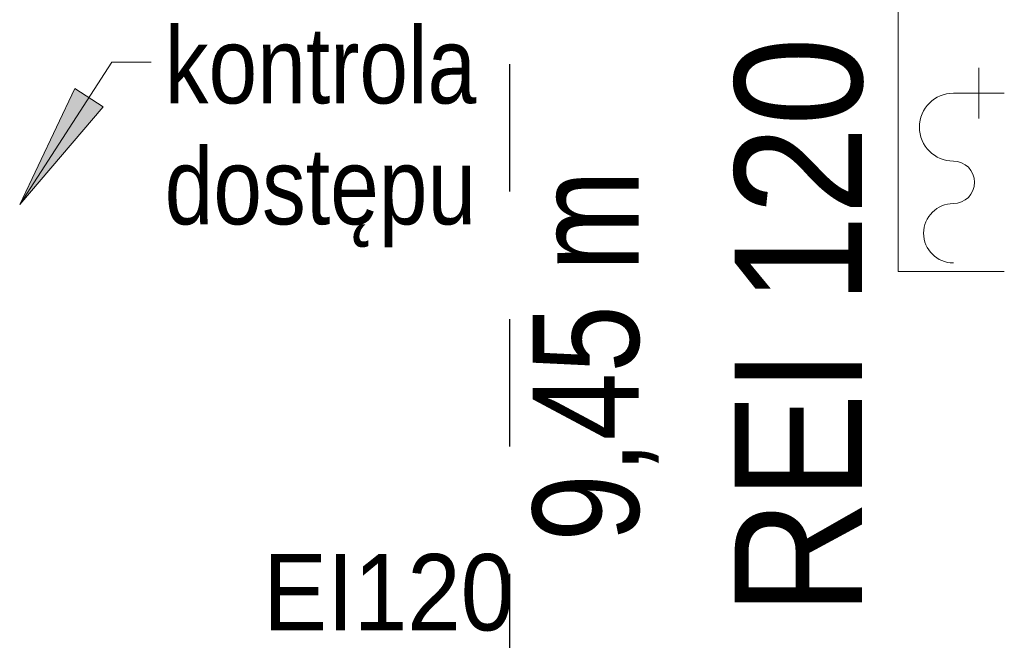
# Model space of a CAD drawing. Header units: centimetres. Extents: x -1316 to 21770, y -8842 to 3590.
# Tile 89 of 125: x 298 to 530, y 1686 to 1832. Entities that reach past the tile are written whole.
import ezdxf

# ---------------------------------------------------------------- set-up
doc = ezdxf.new("R2010")
doc.units = ezdxf.units.CM
doc.linetypes.add('Dash', pattern=[60, 30, -30])
for name, color, linetype, lineweight in [('A-DETL', 90, 'Continuous', 9), ('G-ANNO-TEXT', 231, 'Continuous', 13), ('P-SANR-FIXT', 6, 'Continuous', 9)]:
    doc.layers.add(name, color=color, linetype=linetype, lineweight=lineweight)
doc.styles.add('Arial', font='arial.ttf', dxfattribs={"width": 0.9, "height": 18})
doc.styles.add('Arial Narrow_4', font='ARIALN.TTF', dxfattribs={"height": 25})
doc.styles.add('Arial Narrow_6', font='ARIALN.TTF', dxfattribs={"height": 18})
doc.styles.add('Arial_9', font='arial.ttf', dxfattribs={"width": 0.9, "height": 30})

# ---------------------------------------------------------------- blocks, each defined once
blk = doc.blocks.new('HYDRANT_PPOZ_SZAFKA_NASCIENNA - SUPRON 3-V11-5_piętro III __10_50 m_ - stan projektowany')
at = {"layer": 'P-SANR-FIXT'}
for p, q in [((47.5, 31), (-22.5, 31)), ((-22.5, 31), (-22.5, 6)), ((-22.5, 6), (-22.5, 31)), ((-22.5, 31), (47.5, 31)), ((47.5, 6), (47.5, 31)), ((47.5, 31), (47.5, 6)), ((19.5, 6), (19.5, 18)), ((19.5, 12), (13.5, 12)), ((19.5, 12), (25.5, 12))]:
    blk.add_line(p, q, dxfattribs=at)
for centre, radius, start, end in [((11.5, 18), 8, 360, 180), ((-13.5, 18), 7, 0, 180), ((-1.5, 18), 5, 180, 360)]:
    blk.add_arc(centre, radius, start, end, dxfattribs=at)

msp = doc.modelspace()

# ---------------------------------------------------------------- hatches: boundary and pattern name
at = {"layer": 'G-ANNO-TEXT'}
msp.add_hatch(color=50, dxfattribs=at).paths.add_polyline_path([(298.47, 1788.64), (318.11, 1811.65), (311.49, 1815.95)], flags=0)

# ---------------------------------------------------------------- linework, layer by layer
at = {"layer": 'A-DETL', "linetype": 'Dash', "lineweight": 25}
msp.add_open_spline([(413.88, 1671.63), (413.88, 2096.66), (413.88, 2119.33), (413.88, 2190.85), (413.88, 2616.83)], degree=3, knots=[0, 0, 0, 0, 5.678351, 11.366988, 11.366988, 11.366988, 11.366988], dxfattribs=at)
at = {"layer": 'G-ANNO-TEXT', "color": 50}
for p, q in [((298.47, 1788.64), (320.19, 1822.11)), ((320.19, 1822.11), (329.45, 1822.11)), ((311.49, 1815.95), (298.47, 1788.64)), ((318.11, 1811.65), (311.49, 1815.95)), ((298.47, 1788.64), (318.11, 1811.65))]:
    msp.add_line(p, q, dxfattribs=at)

# ---------------------------------------------------------------- block references
at = {"layer": 'P-SANR-FIXT', "rotation": 89.9999999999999}
msp.add_blockref('HYDRANT_PPOZ_SZAFKA_NASCIENNA - SUPRON 3-V11-5_piętro III __10_50 m_ - stan projektowany', (536.38, 1795.33), dxfattribs=at)

# ---------------------------------------------------------------- texts
at = {"layer": 'G-ANNO-TEXT', "color": 7, "insert": (405.99, 1830.42), "char_height": 18, "width": 80.7, "attachment_point": 3, "line_spacing_factor": 0.949189, "style": 'Arial Narrow_6'}
msp.add_mtext('\\pt127.00008,253.99998,381.00006,507.99996,635.00004,761.99994,889.00002,1015.99992,1143,1270.00008,1396.99998,1524.00006,1650.99996,1778.00004,1904.99994,2032.00002,2158.99992,2286,2413.00008,2539.99998,2667.00006,2793.99996,2921.00004,3047.99994,3175.00002,3301.99992,3429,3556.00008,3682.99998,3810.00006,3936.99996,4064.00004;kontrola dostępu', dxfattribs=at)
at = {"layer": 'G-ANNO-TEXT', "color": 1, "insert": (466.88, 1691.81), "char_height": 30, "width": 140.7132, "attachment_point": 1, "rotation": 90, "line_spacing_factor": 0.936439, "style": 'Arial_9'}
msp.add_mtext('\\pxt3.81,7.62,11.43,15.24,19.05,22.86,26.67,30.48,34.29,38.1,41.91,45.72,49.53,53.34,57.15,60.96,64.77,68.58,72.39,76.2,80.01,83.82,87.63,91.44,95.25,99.06,102.87,106.68,110.49,114.3,118.11,121.92;{REI 120}', dxfattribs=at)
at = {"layer": 'G-ANNO-TEXT', "color": 11, "insert": (419.29, 1709.16), "char_height": 25, "width": 88.88, "attachment_point": 1, "rotation": 90, "line_spacing_factor": 0.949189, "style": 'Arial Narrow_4'}
msp.add_mtext('\\pxt5.08,10.16,15.24,20.32,25.4,30.48,35.56,40.64,45.72,50.8,55.88,60.96,66.04,71.12,76.2,81.28,86.36,91.44,96.52,101.6,106.68,111.76,116.84,121.92,127,132.08,137.16,142.24,147.32,152.4,157.48,162.56;{9,45 m}', dxfattribs=at)
at = {"layer": 'G-ANNO-TEXT', "color": 1, "insert": (414.92, 1706.26), "char_height": 18, "width": 58.3578, "attachment_point": 3, "line_spacing_factor": 0.936439, "style": 'Arial'}
msp.add_mtext('\\pxqr,t6.35,12.7,19.05,25.4,31.75,38.1,44.45,50.8,57.15,63.5,69.85,76.2,82.55,88.9,95.25,101.6,107.95,114.3,120.65,127,133.35,139.7,146.05,152.4,158.75,165.1,171.45,177.8,184.15,190.5,196.85,203.2;{EI120}', dxfattribs=at)

doc.saveas('drawing.dxf')
